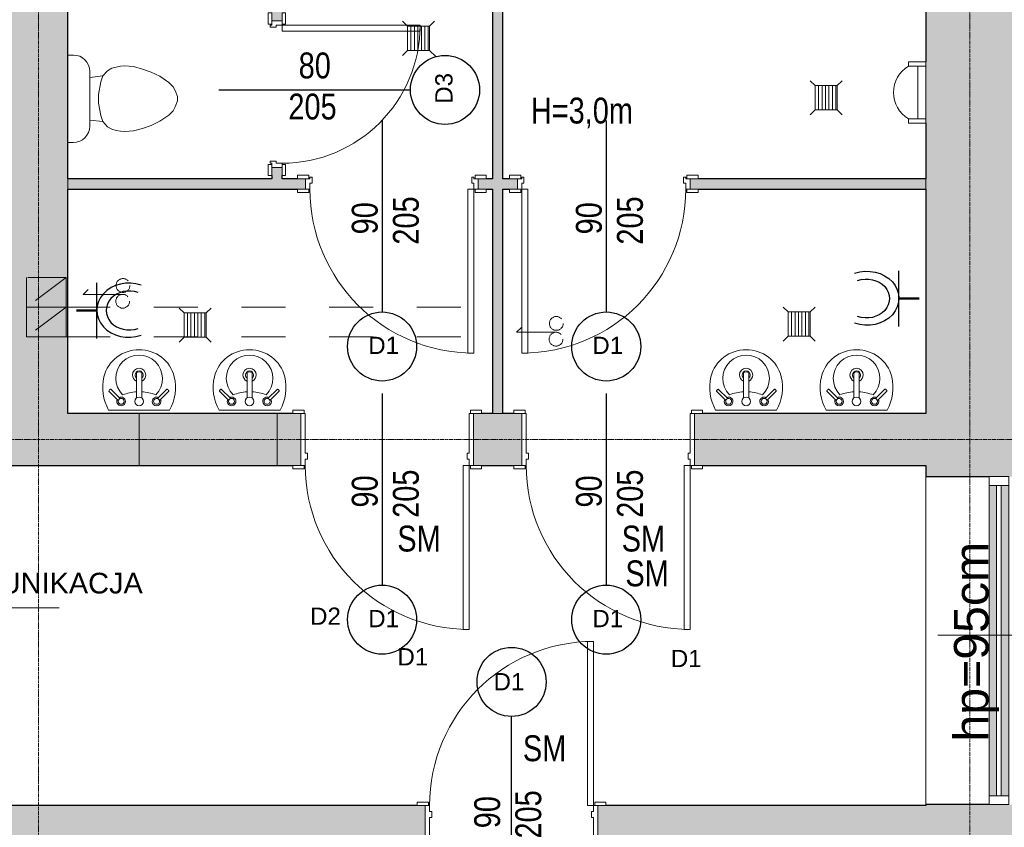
# Model space of a CAD drawing. Header units: centimetres. Extents: x 14504 to 44111, y -18976 to -7683.
# Tile 76 of 141: x 31984 to 32554, y -17299 to -16831. Entities that reach past the tile are written whole.
import ezdxf

# ---------------------------------------------------------------- set-up
doc = ezdxf.new("R2010")
doc.units = ezdxf.units.CM
for name, pattern in [('Aligning Line 1_8_', [0.635, 0.3175, -0.3175]), ('Kreska', [0.635, 0.3175, -0.3175]), ('Linia siatki', [0.9925, 0.47, -0.2175, 0.0875, -0.2175]), ('Ukryty', [0.714375, 0.47625, -0.238125])]:
    doc.linetypes.add(name, pattern=pattern)
for name, color, linetype, lineweight in [('A-AREA-IDEN', 4, 'Continuous', 9), ('A-DETL', 6, 'Continuous', 9), ('A-DETL-HDLN', 90, 'Ukryty', 9), ('A-DETL-MEDM', 33, 'Continuous', 25), ('A-DETL-THIN', 151, 'Continuous', 9), ('A-DOOR', 31, 'Continuous', 9), ('A-DOOR-FRAM', 31, 'Continuous', 18), ('A-GLAZ', 151, 'Continuous', 9), ('A-WALL', 4, 'Continuous', 9), ('A-WALL-PATT', 111, 'Continuous', 25), ('G-ANNO-TEXT', 8, 'Continuous', 9), ('I-WALL', 2, 'Continuous', 9), ('IE inst', 1, 'Continuous', 50), ('P-SANR-FIXT', 6, 'Continuous', 9), ('S-GRID', 8, 'Continuous', 9)]:
    doc.layers.add(name, color=color, linetype=linetype, lineweight=lineweight)
doc.styles.add('Arial_1', font='arial.ttf', dxfattribs={"height": 12})
doc.styles.add('Arial_2', font='arial.ttf', dxfattribs={"height": 18})
doc.styles.add('Arial_3', font='arial.ttf', dxfattribs={"width": 0.8, "height": 18})
doc.styles.add('Arial_5', font='arial.ttf', dxfattribs={"height": 15})

# ---------------------------------------------------------------- blocks, each defined once
blk = doc.blocks.new('wewnetrzne dwupanelowe - 900 x 2100mm-591853-4_Poziom piętra')
at = {"layer": 'A-DOOR', "lineweight": 18}
for p, q in [((47.5, 117.6825), (44, 117.6825)), ((44, 117.6825), (44, 22.6825)), ((47.5, 22.6825), (47.5, 117.6825)), ((44, 22.6825), (47.5, 22.6825))]:
    blk.add_line(p, q, dxfattribs=at)
at = {"layer": 'A-DOOR'}
for p, q in [((-48.135, 24.6825), (-54.635, 24.6825)), ((-54.635, 24.6825), (-54.635, 22.6825)), ((-48.135, 22.6825), (-48.135, 24.6825)), ((54.635, 24.6825), (48.135, 24.6825)), ((48.135, 24.6825), (48.135, 22.6825)), ((54.635, 22.6825), (54.635, 24.6825)), ((-54.635, 22.6825), (-48.135, 22.6825)), ((48.135, 22.6825), (54.635, 22.6825)), ((-48.135, -23.3175), (-54.635, -23.3175)), ((-54.635, -23.3175), (-54.635, -25.3175)), ((-54.635, -25.3175), (-48.135, -25.3175)), ((-48.135, -25.3175), (-48.135, -23.3175)), ((54.635, -23.3175), (48.135, -23.3175)), ((48.135, -23.3175), (48.135, -25.3175)), ((48.135, -25.3175), (54.635, -25.3175)), ((54.635, -25.3175), (54.635, -23.3175))]:
    blk.add_line(p, q, dxfattribs=at)
blk.add_arc((47.5, 22.6825), 95, 90, 180, dxfattribs=at)
at = {"layer": 'A-DOOR-FRAM'}
for p, q in [((-47.5, 22.6825), (-50, 22.6825)), ((-50, 22.6825), (-50, -23.3175)), ((-47.5, 19.1825), (-47.5, 22.6825)), ((-46.23, 19.1825), (-47.5, 19.1825)), ((-46.23, 15.69), (-46.23, 19.1825)), ((47.5, 19.1825), (46.23, 19.1825)), ((46.23, 19.1825), (46.23, 15.69)), ((47.5, 22.6825), (47.5, 19.1825)), ((50, 22.6825), (47.5, 22.6825)), ((50, -23.3175), (50, 22.6825)), ((-47.5, -23.3175), (-47.5, 15.69)), ((-47.5, 15.69), (-46.23, 15.69)), ((46.23, 15.69), (47.5, 15.69)), ((47.5, 15.69), (47.5, -23.3175)), ((-50, -23.3175), (-47.5, -23.3175)), ((47.5, -23.3175), (50, -23.3175))]:
    blk.add_line(p, q, dxfattribs=at)
blk = doc.blocks.new('wewnetrzne dwupanelowe - 900 x 2100mm-640922-4_Poziom piętra')
at = {"layer": 'A-DOOR'}
for p, q in [((-54.635, 17.3175), (-48.135, 17.3175)), ((-54.635, 15.3175), (-54.635, 17.3175)), ((-48.135, 17.3175), (-48.135, 15.3175)), ((48.135, 17.3175), (54.635, 17.3175)), ((48.135, 15.3175), (48.135, 17.3175)), ((54.635, 17.3175), (54.635, 15.3175)), ((-48.135, 15.3175), (-54.635, 15.3175)), ((54.635, 15.3175), (48.135, 15.3175)), ((-54.635, -14.6825), (-48.135, -14.6825)), ((-54.635, -16.6825), (-54.635, -14.6825)), ((-48.135, -16.6825), (-54.635, -16.6825)), ((-48.135, -14.6825), (-48.135, -16.6825)), ((48.135, -14.6825), (54.635, -14.6825)), ((48.135, -16.6825), (48.135, -14.6825)), ((54.635, -16.6825), (48.135, -16.6825)), ((54.635, -14.6825), (54.635, -16.6825))]:
    blk.add_line(p, q, dxfattribs=at)
at = {"layer": 'A-DOOR', "lineweight": 18}
for p, q in [((44, -14.6825), (47.5, -14.6825)), ((44, -109.6825), (44, -14.6825)), ((47.5, -14.6825), (47.5, -109.6825)), ((47.5, -109.6825), (44, -109.6825))]:
    blk.add_line(p, q, dxfattribs=at)
at = {"layer": 'A-DOOR'}
blk.add_arc((47.5, -14.6825), 95, 180, 270, dxfattribs=at)
at = {"layer": 'A-DOOR-FRAM'}
for p, q in [((-50, 15.3175), (-47.5, 15.3175)), ((-50, -14.6825), (-50, 15.3175)), ((-47.5, 15.3175), (-47.5, -7.69)), ((47.5, 15.3175), (50, 15.3175)), ((47.5, -7.69), (47.5, 15.3175)), ((50, 15.3175), (50, -14.6825)), ((-47.5, -7.69), (-46.23, -7.69)), ((-47.5, -11.1825), (-47.5, -14.6825)), ((-46.23, -11.1825), (-47.5, -11.1825)), ((-46.23, -7.69), (-46.23, -11.1825)), ((46.23, -7.69), (47.5, -7.69)), ((46.23, -11.1825), (46.23, -7.69)), ((47.5, -11.1825), (46.23, -11.1825)), ((47.5, -14.6825), (47.5, -11.1825)), ((-47.5, -14.6825), (-50, -14.6825)), ((50, -14.6825), (47.5, -14.6825))]:
    blk.add_line(p, q, dxfattribs=at)
blk = doc.blocks.new('Aluminum_1 szybowe - Okno 190_265 p_0-631028-4_Poziom piętra')
at = {"layer": 'A-GLAZ'}
h = blk.add_hatch(color=256, dxfattribs=at)
h.paths.add_polyline_path([(47.76, 7.73), (47.76, 12.17), (-132.08, 12.17), (-132.08, 7.73), (-98.93, 7.73)])
h.paths.add_polyline_path([(47.76, 14.71), (47.76, 19.16), (-132.08, 19.16), (-132.08, 14.71), (-98.93, 14.71)])
at = {"layer": 'A-GLAZ', "lineweight": 18}
for p, q in [((-132.08, 19.16), (-137.16, 19.16)), ((-137.16, 19.16), (-137.16, 7.73)), ((-132.08, 7.73), (-132.08, 19.16)), ((52.84, 19.16), (47.76, 19.16)), ((47.76, 19.16), (47.76, 7.73)), ((52.84, 7.73), (52.84, 19.16)), ((47.76, 14.71), (-132.08, 14.71)), ((-132.08, 14.71), (-132.08, 12.17)), ((-132.08, 12.17), (47.76, 12.17)), ((47.76, 12.17), (47.76, 14.71)), ((-137.16, 7.73), (-132.08, 7.73)), ((47.76, 7.73), (52.84, 7.73))]:
    blk.add_line(p, q, dxfattribs=at)
at = {"layer": 'A-GLAZ'}
for p, q in [((-132.08, 19.16), (47.76, 19.16)), ((47.76, 7.73), (-132.08, 7.73))]:
    blk.add_line(p, q, dxfattribs=at)
blk = doc.blocks.new('Muszla klozetowa domowa - 3D - Muszla klozetowa domowa - 3D-412173-4_Poziom piętra')
at = {"layer": 'P-SANR-FIXT'}
for p, q in [((-6.96, 27.94), (-4.76, 29.21)), ((-4.76, 29.21), (-1.27, 30.48)), ((-1.27, 30.48), (1.27, 30.48)), ((1.27, 30.48), (4.76, 29.21)), ((4.76, 29.21), (6.96, 27.94)), ((-13.02, 20.32), (-9.5, 25.4)), ((-9.5, 25.4), (-6.96, 27.94)), ((6.96, 27.94), (9.5, 25.4)), ((9.5, 25.4), (13.02, 20.32)), ((-15.39, 15.24), (-13.02, 20.32)), ((13.02, 20.32), (15.39, 15.24)), ((-17.24, 10.16), (-15.39, 15.24)), ((15.39, 15.24), (17.24, 10.16)), ((-18.61, 5.06), (-17.24, 10.16)), ((17.24, 10.16), (18.61, 5.06)), ((-19.05, 0), (-18.61, 5.06)), ((18.61, 5.06), (19.05, 0)), ((-18.83, -2.53), (-19.05, 0)), ((-18.38, -5.08), (-18.83, -2.53)), ((-17.7, -7.62), (-18.38, -5.08)), ((18.38, -5.08), (17.7, -7.62)), ((18.83, -2.53), (18.38, -5.08)), ((19.05, 0), (18.83, -2.53)), ((-16.26, -10.16), (-17.7, -7.62)), ((-13.23, -12.7), (-16.26, -10.16)), ((16.26, -10.16), (13.23, -12.7)), ((17.7, -7.62), (16.26, -10.16)), ((-9.74, -13.97), (-13.23, -12.7)), ((-12.35, -20.38), (-13.23, -12.7)), ((-2.54, -15.24), (-9.74, -13.97)), ((2.54, -15.24), (-2.54, -15.24)), ((9.74, -13.97), (2.54, -15.24)), ((13.23, -12.7), (9.74, -13.97)), ((12.35, -20.38), (13.23, -12.7)), ((15.87, -20.38), (-15.88, -20.38)), ((-25.34, -29.84), (-25.34, -32.97)), ((25.34, -32.97), (25.34, -29.84))]:
    blk.add_line(p, q, dxfattribs=at)
for centre, start, end in [((-15.88, -29.84), 90, 180), ((15.87, -29.84), 0, 90)]:
    blk.add_arc(centre, 9.46, start, end, dxfattribs=at)
blk = doc.blocks.new('wewnetrzne dwupanelowe - 800 x 2100mm 2-634844-4_Poziom piętra')
at = {"layer": 'A-DOOR'}
for p, q in [((-47.14, 5.32), (-40.64, 5.32)), ((-47.14, 3.32), (-47.14, 5.32)), ((-40.64, 3.32), (-47.14, 3.32)), ((-40.64, 5.32), (-40.64, 3.32)), ((40.63, 5.32), (47.13, 5.32)), ((40.63, 3.32), (40.63, 5.32)), ((47.13, 3.32), (40.63, 3.32)), ((47.13, 5.32), (47.13, 3.32)), ((-47.14, -2.68), (-40.64, -2.68)), ((-47.14, -4.68), (-47.14, -2.68)), ((-40.64, -4.68), (-47.14, -4.68)), ((-40.64, -2.68), (-40.64, -4.68)), ((40.63, -2.68), (47.13, -2.68)), ((40.63, -4.68), (40.63, -2.68)), ((47.13, -4.68), (40.63, -4.68)), ((47.13, -2.68), (47.13, -4.68))]:
    blk.add_line(p, q, dxfattribs=at)
at = {"layer": 'A-DOOR', "lineweight": 18}
for p, q in [((36.5, -2.68), (40, -2.68)), ((36.5, -82.68), (36.5, -2.68)), ((40, -2.68), (40, -82.68)), ((40, -82.68), (36.5, -82.68))]:
    blk.add_line(p, q, dxfattribs=at)
at = {"layer": 'A-DOOR'}
blk.add_arc((40, -2.68), 80, 180, 270, dxfattribs=at)
at = {"layer": 'A-DOOR-FRAM'}
for p, q in [((-42.5, 3.32), (-40, 3.32)), ((-42.5, -2.68), (-42.5, 3.32)), ((-40, 4.31), (-38.73, 4.31)), ((-40, 3.32), (-40, 4.31)), ((-40, 0.82), (-40, -2.68)), ((-38.73, 0.82), (-40, 0.82)), ((-38.73, 4.31), (-38.73, 0.82)), ((38.73, 4.31), (40, 4.31)), ((38.73, 0.82), (38.73, 4.31)), ((40, 0.82), (38.73, 0.82)), ((40, 4.31), (40, 3.32)), ((40, 3.32), (42.5, 3.32)), ((40, -2.68), (40, 0.82)), ((42.5, 3.32), (42.5, -2.68)), ((-40, -2.68), (-42.5, -2.68)), ((42.5, -2.68), (40, -2.68))]:
    blk.add_line(p, q, dxfattribs=at)
blk = doc.blocks.new('Lavabo mural - 05 - 440mm x 350mm-346807-4_Poziom piętra')
at = {"layer": 'P-SANR-FIXT'}
for p, q in [((17.65, 0), (-17.65, 0)), ((-17.19, -11.05), (-11.74, -5.6)), ((17.5, -11.05), (12.05, -5.6)), ((-16.1, -12.14), (-10.65, -6.69)), ((-1.5, -21.49), (-1.5, -7.07)), ((1.5, -21.49), (1.5, -7.07)), ((16.41, -12.14), (10.96, -6.69))]:
    blk.add_line(p, q, dxfattribs=at)
for centre, radius, start, end in [((5.33, -13.08), 26.44, 150.3649, 193.6351), ((-5.33, -13.08), 26.44, 346.3649, 29.6351), ((-10.13, -5.07), 2.5, 0, 180), ((-10.13, -5.07), 2.5, 180, 207.0533), ((-10.13, -5.07), 1.7, 360, 180), ((-10.13, -5.07), 1.7, 180, 198.0596), ((-10.13, -5.07), 1.7, 198.0596, 360), ((-10.13, -5.07), 2.5, 242.9467, 0), ((0, -5.07), 2.5, 0, 180), ((0, -5.07), 2.5, 180, 0), ((10.43, -5.07), 2.5, 360, 180), ((10.43, -5.07), 2.5, 180, 297.0533), ((10.43, -5.07), 1.7, 0, 180), ((10.43, -5.07), 1.7, 180, 0), ((10.43, -5.07), 2.5, 332.9467, 360), ((0, -18.36), 13.5, 135.4629, 45.0556), ((-0.16, 16.03), 26.66, 249.1986, 267.1093), ((-0.16, 16.03), 26.66, 273.5606, 291.3199), ((0, -20.36), 3.86, 112.8828, 180), ((0, -20.36), 3.86, 360, 67.1178), ((-0.59, -14.51), 20.35, 193.6351, 271.6558), ((0, -20.36), 3.86, 180, 360), ((0, -20.36), 2.35, 129.6826, 180), ((0, -20.36), 2.35, 180, 360), ((0.59, -14.51), 20.35, 268.3442, 346.3649), ((0, -20.36), 2.35, 360, 50.3185)]:
    blk.add_arc(centre, radius, start, end, dxfattribs=at)
for centre, major_axis, ratio, start_param, end_param in [((-16.65, -11.59), (-0.545, 0.545), 0.274309, 0, 3.141593), ((16.95, -11.59), (0.545, 0.545), 0.274309, 3.141593, 6.283185), ((0, -21.49), (-1.5, 0), 0.428525, 0, 3.141593)]:
    blk.add_ellipse(centre, major_axis=major_axis, ratio=ratio, start_param=start_param, end_param=end_param, dxfattribs=at)
blk = doc.blocks.new('wewnetrzne dwupanelowe - 900 x 2100mm-714195-4_Poziom piętra')
at = {"layer": 'A-DOOR', "lineweight": 18}
for p, q in [((47.5, 97.68), (44, 97.68)), ((44, 97.68), (44, 2.68)), ((47.5, 2.68), (47.5, 97.68)), ((44, 2.68), (47.5, 2.68))]:
    blk.add_line(p, q, dxfattribs=at)
at = {"layer": 'A-DOOR'}
for p, q in [((-48.14, 4.68), (-54.64, 4.68)), ((-54.64, 4.68), (-54.64, 2.68)), ((-54.64, 2.68), (-48.14, 2.68)), ((-48.14, 2.68), (-48.14, 4.68)), ((54.63, 4.68), (48.13, 4.68)), ((48.13, 4.68), (48.13, 2.68)), ((48.13, 2.68), (54.63, 2.68)), ((54.63, 2.68), (54.63, 4.68)), ((-48.14, -3.32), (-54.64, -3.32)), ((-54.64, -3.32), (-54.64, -5.32)), ((-54.64, -5.32), (-48.14, -5.32)), ((-48.14, -5.32), (-48.14, -3.32)), ((54.63, -3.32), (48.13, -3.32)), ((48.13, -3.32), (48.13, -5.32)), ((48.13, -5.32), (54.63, -5.32)), ((54.63, -5.32), (54.63, -3.32))]:
    blk.add_line(p, q, dxfattribs=at)
blk.add_arc((47.5, 2.68), 95, 90, 180, dxfattribs=at)
at = {"layer": 'A-DOOR-FRAM'}
for p, q in [((-47.5, 2.68), (-50, 2.68)), ((-50, 2.68), (-50, -3.32)), ((-47.5, -0.82), (-47.5, 2.68)), ((47.5, 2.68), (47.5, -0.82)), ((50, 2.68), (47.5, 2.68)), ((50, -3.32), (50, 2.68)), ((-50, -3.32), (-47.5, -3.32)), ((-46.23, -0.82), (-47.5, -0.82)), ((-47.5, -3.32), (-47.5, -4.31)), ((-47.5, -4.31), (-46.23, -4.31)), ((-46.23, -4.31), (-46.23, -0.82)), ((47.5, -0.82), (46.23, -0.82)), ((46.23, -0.82), (46.23, -4.31)), ((46.23, -4.31), (47.5, -4.31)), ((47.5, -4.31), (47.5, -3.32)), ((47.5, -3.32), (50, -3.32))]:
    blk.add_line(p, q, dxfattribs=at)
blk = doc.blocks.new('Lavabo mural - 05 - 440mm x 350mm-517752-4_Poziom piętra')
at = {"layer": 'P-SANR-FIXT'}
for p, q in [((-1.5, 21.49), (-1.5, 7.07)), ((1.5, 21.49), (1.5, 7.07)), ((-16.1, 12.14), (-10.65, 6.69)), ((16.41, 12.14), (10.96, 6.69)), ((-17.19, 11.05), (-11.74, 5.6)), ((17.5, 11.05), (12.05, 5.6)), ((17.65, 0), (-17.65, 0))]:
    blk.add_line(p, q, dxfattribs=at)
for centre, radius, start, end in [((-0.59, 14.51), 20.35, 88.3442, 166.3649), ((0.59, 14.51), 20.35, 13.6351, 91.6558), ((0, 18.36), 13.5, 314.9444, 224.5371), ((0, 20.36), 3.86, 0, 180), ((5.33, 13.08), 26.44, 166.3649, 209.6351), ((0, 20.36), 3.86, 180, 247.1172), ((0, 20.36), 2.35, 0, 180), ((0, 20.36), 2.35, 180, 230.3174), ((0, 20.36), 2.35, 309.6815, 0), ((0, 20.36), 3.86, 292.8822, 0), ((-5.33, 13.08), 26.44, 330.3649, 13.6351), ((-10.13, 5.07), 2.5, 152.9467, 180), ((-10.13, 5.07), 1.7, 0, 161.9404), ((-10.13, 5.07), 2.5, 360, 117.0533), ((-0.16, -16.03), 26.66, 92.8907, 110.8014), ((0, 5.07), 2.5, 360, 180), ((-0.16, -16.03), 26.66, 68.6801, 86.4394), ((10.43, 5.07), 2.5, 62.9467, 180), ((10.43, 5.07), 1.7, 360, 180), ((10.43, 5.07), 2.5, 0, 27.0533), ((-10.13, 5.07), 2.5, 180, 360), ((-10.13, 5.07), 1.7, 161.9404, 180), ((-10.13, 5.07), 1.7, 180, 0), ((0, 5.07), 2.5, 180, 360), ((10.43, 5.07), 2.5, 180, 0), ((10.43, 5.07), 1.7, 180, 360)]:
    blk.add_arc(centre, radius, start, end, dxfattribs=at)
for centre, major_axis, ratio, start_param, end_param in [((0, 21.49), (1.5, 0), 0.428525, 0, 3.141593), ((-16.65, 11.59), (0.545, 0.545), 0.274309, 0, 3.141593), ((16.95, 11.59), (-0.545, 0.545), 0.274309, 3.141593, 6.283185)]:
    blk.add_ellipse(centre, major_axis=major_axis, ratio=ratio, start_param=start_param, end_param=end_param, dxfattribs=at)
blk = doc.blocks.new('wewnetrzne dwupanelowe - 900 x 2100mm-714194-4_Poziom piętra')
at = {"layer": 'A-DOOR'}
for p, q in [((-54.64, 5.32), (-48.14, 5.32)), ((-54.64, 3.32), (-54.64, 5.32)), ((-48.14, 3.32), (-54.64, 3.32)), ((-48.14, 5.32), (-48.14, 3.32)), ((48.13, 5.32), (54.63, 5.32)), ((48.13, 3.32), (48.13, 5.32)), ((54.63, 3.32), (48.13, 3.32)), ((54.63, 5.32), (54.63, 3.32)), ((-54.64, -2.68), (-48.14, -2.68)), ((-54.64, -4.68), (-54.64, -2.68)), ((-48.14, -4.68), (-54.64, -4.68)), ((-48.14, -2.68), (-48.14, -4.68)), ((48.13, -2.68), (54.63, -2.68)), ((48.13, -4.68), (48.13, -2.68)), ((54.63, -4.68), (48.13, -4.68)), ((54.63, -2.68), (54.63, -4.68))]:
    blk.add_line(p, q, dxfattribs=at)
at = {"layer": 'A-DOOR', "lineweight": 18}
for p, q in [((44, -2.68), (47.5, -2.68)), ((44, -97.68), (44, -2.68)), ((47.5, -2.68), (47.5, -97.68)), ((47.5, -97.68), (44, -97.68))]:
    blk.add_line(p, q, dxfattribs=at)
at = {"layer": 'A-DOOR'}
blk.add_arc((47.5, -2.68), 95, 180, 270, dxfattribs=at)
at = {"layer": 'A-DOOR-FRAM'}
for p, q in [((-50, 3.32), (-47.5, 3.32)), ((-50, -2.68), (-50, 3.32)), ((-47.5, 4.31), (-46.23, 4.31)), ((-47.5, 3.32), (-47.5, 4.31)), ((-47.5, 0.82), (-47.5, -2.68)), ((-46.23, 0.82), (-47.5, 0.82)), ((-46.23, 4.31), (-46.23, 0.82)), ((46.23, 4.31), (47.5, 4.31)), ((46.23, 0.82), (46.23, 4.31)), ((47.5, 0.82), (46.23, 0.82)), ((47.5, 4.31), (47.5, 3.32)), ((47.5, 3.32), (50, 3.32)), ((47.5, -2.68), (47.5, 0.82)), ((50, 3.32), (50, -2.68)), ((-47.5, -2.68), (-50, -2.68)), ((50, -2.68), (47.5, -2.68))]:
    blk.add_line(p, q, dxfattribs=at)
blk = doc.blocks.new('Pisuar - ścienny - 3D - Pisuar - ścienny - 3D-657644-4_Poziom piętra')
at = {"layer": 'P-SANR-FIXT'}
for p, q in [((-28.69, -31.5), (6.92, -31.5)), ((-28.69, -41.66), (-28.69, -31.5)), ((-26.15, -36.19), (-26.15, -31.5)), ((-26.15, -41.66), (-26.15, -31.5)), ((4.33, -31.5), (4.33, -36.19)), ((4.33, -41.66), (4.33, -31.5)), ((6.92, -31.5), (6.92, -41.66)), ((4.33, -36.19), (-26.15, -36.19)), ((-26.15, -41.66), (-28.69, -41.66)), ((6.92, -41.66), (4.33, -41.66))]:
    blk.add_line(p, q, dxfattribs=at)
blk.add_arc((-10.91, -32.5), 17.78, 211.0027, 328.9973, dxfattribs=at)
blk = doc.blocks.new('Etyk_pom_1_mala - Etyk_pom_1_mala-219433-4_Poziom piętra')
at = {"layer": 'A-AREA-IDEN'}
for p, q in [((-0.0958, 0.1444), (-0.0958, -0.3781)), ((-0.9154, -0.1015), (0.6661, -0.1015))]:
    blk.add_line(p, q, dxfattribs=at)
blk = doc.blocks.new('2')
at = {"layer": 'IE inst', "linetype": 'Continuous', "lineweight": -3}
blk.add_line((230327.1, 30059.8), (230327.1, 30382.2), dxfattribs=at)
at = {"layer": 'IE inst'}
blk.add_line((230327.2, 30222.2), (230444.8, 30222.2), dxfattribs=at)
at = {"layer": 'IE inst', "linetype": 'Continuous', "lineweight": -3, "extrusion": (0, 0, -1)}
for centre, major_axis in [((230143.1, 30223.1), (185.4, 0)), ((230140.2, 30221.8), (133.5, 0))]:
    blk.add_ellipse(centre, major_axis=major_axis, ratio=0.845477, start_param=4.316789, end_param=8.249581, dxfattribs=at)

msp = doc.modelspace()

# ---------------------------------------------------------------- hatches: boundary and pattern name
at = {"layer": 'A-WALL-PATT', "lineweight": 9, "transparency": 33554610}
h = msp.add_hatch(color=256, dxfattribs=at)
h.paths.add_polyline_path([(32508.64, -18058.39), (32571.64, -18058.39), (32571.64, -17285.89), (32508.64, -17285.89), (32508.64, -17453.13)])
h.paths.add_polyline_path([(32556.64, -17095.89), (32571.64, -17095.89), (32571.64, -16548.39), (32508.64, -16548.39), (32508.64, -17095.89), (32545.21, -17095.89)])
for points in [[(32011.64, -17059.39), (32011.64, -16611.39), (31971.64, -16611.39), (31971.64, -17059.39)], [(32263.64, -17059.39), (32263.64, -16611.39), (32257.64, -16611.39), (32257.64, -17059.39)], [(32052.86, -17089.39), (32132.86, -17089.39), (32132.86, -17059.39), (32052.86, -17059.39)]]:
    msp.add_hatch(color=256, dxfattribs=at).paths.add_polyline_path(points)
h = msp.add_hatch(color=256, dxfattribs=at)
h.paths.add_polyline_path([(32135.68, -16923.39), (32135.68, -16916.89), (32129.68, -16916.89), (32129.68, -16923.39)])
h.paths.add_polyline_path([(32129.68, -16831.89), (32135.68, -16831.89), (32135.68, -16809.39), (32129.68, -16809.39), (32129.68, -16827.26)])
h.paths.add_polyline_path([(32129.68, -16724.39), (32135.68, -16724.39), (32135.68, -16717.39), (32129.68, -16717.39), (32129.68, -16719.76)])
h = msp.add_hatch(color=256, dxfattribs=at)
h.paths.add_polyline_path([(32011.64, -16929.39), (32149.32, -16929.39), (32149.32, -16923.39), (32011.64, -16923.39)])
h.paths.add_polyline_path([(32257.64, -16929.39), (32257.64, -16923.39), (32249.32, -16923.39), (32249.32, -16929.39), (32253.95, -16929.39)])
h = msp.add_hatch(color=256, dxfattribs=at)
h.paths.add_polyline_path([(32376.68, -16929.39), (32508.64, -16929.39), (32508.64, -16923.39), (32372.05, -16923.39), (32372.05, -16929.39)])
h.paths.add_polyline_path([(32267.41, -16929.39), (32272.05, -16929.39), (32272.05, -16923.39), (32263.64, -16923.39), (32263.64, -16929.39)])
h = msp.add_hatch(color=256, dxfattribs=at)
h.paths.add_polyline_path([(32052.86, -17089.39), (32052.86, -17059.39), (31799.64, -17059.39), (31799.64, -17089.39), (32031.87, -17089.39)])
h.paths.add_polyline_path([(31699.64, -17089.39), (31699.64, -17059.39), (31491.64, -17059.39), (31491.64, -17089.39), (31695, -17089.39)])
h = msp.add_hatch(color=256, dxfattribs=at)
h.paths.add_polyline_path([(32437.43, -17089.39), (32508.64, -17089.39), (32508.64, -17059.39), (32374.64, -17059.39), (32374.64, -17089.39), (32379.27, -17089.39)])
h.paths.add_polyline_path([(32274.64, -17089.39), (32274.64, -17059.39), (32246.64, -17059.39), (32246.64, -17089.39), (32270, -17089.39)])
h.paths.add_polyline_path([(32132.86, -17089.39), (32146.64, -17089.39), (32146.64, -17059.39), (32132.86, -17059.39), (32132.86, -17086.58)])
h = msp.add_hatch(color=256, dxfattribs=at)
h.paths.add_polyline_path([(32508.64, -17332.39), (32508.64, -17286.39), (32318.64, -17286.39), (32318.64, -17332.39), (32356.32, -17332.39)])
h.paths.add_polyline_path([(31799.64, -17332.39), (32218.64, -17332.39), (32218.64, -17286.39), (31799.64, -17286.39), (31799.64, -17293.38)])
h.paths.add_polyline_path([(31695, -17332.39), (31699.64, -17332.39), (31699.64, -17286.39), (31491.64, -17286.39), (31491.64, -17332.39), (31669.64, -17332.39)])

# ---------------------------------------------------------------- linework, layer by layer
at = {"layer": 'A-DETL', "linetype": 'Aligning Line 1_8_', "ltscale": 70}
for p, q in [((32010.64, -16980.51), (31987.64, -16980.51)), ((31987.64, -16980.51), (31987.64, -16997.71)), ((32010.64, -16980.51), (31987.64, -16997.71)), ((32010.64, -16997.71), (32010.64, -16980.51)), ((32020.48, -16990.36), (32023.3, -16987.53)), ((32020.48, -16990.36), (32050.48, -16990.36)), ((31987.64, -16997.71), (32010.64, -16997.71)), ((32010.64, -16997.71), (31987.64, -16997.71)), ((32010.64, -16997.71), (31987.64, -16997.71)), ((31987.64, -16997.71), (31987.64, -17014.92)), ((32010.64, -16997.71), (31987.64, -17014.92)), ((32010.64, -17014.92), (32010.64, -16997.71)), ((31987.64, -17014.92), (32010.64, -17014.92)), ((32010.64, -17014.92), (31987.64, -17014.92)), ((32271.52, -17012.32), (32274.35, -17009.49)), ((32271.52, -17012.32), (32301.52, -17012.32))]:
    msp.add_line(p, q, dxfattribs=at)
for centre in [(32043.51, -16985.21), (32043.35, -16994.33), (32294.55, -17007.17), (32294.39, -17016.29)]:
    msp.add_circle(centre, 4, dxfattribs=at)
at = {"layer": 'A-DETL-HDLN', "linetype": 'Kreska', "ltscale": 80}
for p, q in [((32010.64, -16997.71), (32263.64, -16997.71)), ((32010.64, -17014.92), (32263.64, -17014.92))]:
    msp.add_line(p, q, dxfattribs=at)
at = {"layer": 'A-DETL-MEDM'}
for p, q in [((32099.06, -16871.89), (32210.06, -16871.89)), ((32193.64, -16889.54), (32193.64, -17000.54)), ((32323.46, -16889.54), (32323.46, -17000.54)), ((32193.64, -17047.77), (32193.64, -17158.77)), ((32323.46, -17047.77), (32323.46, -17158.77)), ((32268.64, -17345.83), (32268.64, -17234.83))]:
    msp.add_line(p, q, dxfattribs=at)
for centre in [(32230.06, -16871.89), (32193.64, -17020.54), (32323.46, -17020.54), (32193.64, -17178.77), (32323.46, -17178.77), (32268.64, -17214.83)]:
    msp.add_circle(centre, 20, dxfattribs=at)
at = {"layer": 'A-DETL-THIN'}
for p, q in [((32208.36, -16835), (32205.53, -16832.18)), ((32221.18, -16835), (32224.01, -16832.18)), ((32208.36, -16835), (32221.18, -16835)), ((32208.36, -16849.06), (32208.36, -16835)), ((32210.36, -16835), (32210.36, -16849.06)), ((32212.36, -16835), (32212.36, -16849.06)), ((32214.36, -16835), (32214.36, -16849.06)), ((32216.36, -16835), (32216.36, -16849.06)), ((32218.36, -16835), (32218.36, -16849.06)), ((32220.36, -16835), (32220.36, -16849.06)), ((32221.18, -16835), (32221.18, -16849.06)), ((32208.36, -16849.06), (32205.53, -16851.89)), ((32221.18, -16849.06), (32208.36, -16849.06)), ((32221.18, -16849.06), (32224.73, -16852.61)), ((32444.51, -16869.43), (32441.68, -16866.6)), ((32457.33, -16869.43), (32460.16, -16866.6)), ((32444.51, -16869.43), (32457.33, -16869.43)), ((32444.51, -16883.49), (32444.51, -16869.43)), ((32446.51, -16869.43), (32446.51, -16883.49)), ((32448.51, -16869.43), (32448.51, -16883.49)), ((32450.51, -16869.43), (32450.51, -16883.49)), ((32452.51, -16869.43), (32452.51, -16883.49)), ((32454.51, -16869.43), (32454.51, -16883.49)), ((32456.51, -16869.43), (32456.51, -16883.49)), ((32457.33, -16869.43), (32457.33, -16883.49)), ((32444.51, -16883.49), (32441.68, -16886.32)), ((32457.33, -16883.49), (32444.51, -16883.49)), ((32457.33, -16883.49), (32460.16, -16886.32)), ((32428.87, -17000.52), (32426.05, -16997.69)), ((32441.7, -17000.52), (32444.52, -16997.69)), ((32078.87, -17001.09), (32076.04, -16998.26)), ((32078.87, -17001.09), (32091.69, -17001.09)), ((32078.87, -17015.15), (32078.87, -17001.09)), ((32080.87, -17001.09), (32080.87, -17015.15)), ((32082.87, -17001.09), (32082.87, -17015.15)), ((32084.87, -17001.09), (32084.87, -17015.15)), ((32086.87, -17001.09), (32086.87, -17015.15)), ((32088.87, -17001.09), (32088.87, -17015.15)), ((32090.87, -17001.09), (32090.87, -17015.15)), ((32091.69, -17001.09), (32094.52, -16998.26)), ((32091.69, -17001.09), (32091.69, -17015.15)), ((32428.87, -17000.52), (32441.7, -17000.52)), ((32428.87, -17014.58), (32428.87, -17000.52)), ((32430.87, -17000.52), (32430.87, -17014.58)), ((32432.87, -17000.52), (32432.87, -17014.58)), ((32434.87, -17000.52), (32434.87, -17014.58)), ((32436.87, -17000.52), (32436.87, -17014.58)), ((32438.87, -17000.52), (32438.87, -17014.58)), ((32440.87, -17000.52), (32440.87, -17014.58)), ((32441.7, -17000.52), (32441.7, -17014.58)), ((32428.87, -17014.58), (32426.05, -17017.41)), ((32441.7, -17014.58), (32428.87, -17014.58)), ((32441.7, -17014.58), (32444.52, -17017.41)), ((32078.87, -17015.15), (32076.04, -17017.98)), ((32091.69, -17015.15), (32078.87, -17015.15)), ((32091.69, -17015.15), (32094.52, -17017.98)), ((32635.71, -17187.76), (32515.64, -17187.76))]:
    msp.add_line(p, q, dxfattribs=at)
at = {"layer": 'A-WALL', "lineweight": 25}
for p, q in [((32257.64, -16717.39), (32257.64, -16923.39)), ((32263.64, -16923.39), (32263.64, -16717.39)), ((32508.64, -16823.39), (32508.64, -16855.58)), ((32508.64, -16891.2), (32508.64, -16923.39)), ((32129.68, -16923.39), (32011.64, -16923.39)), ((32129.68, -16921.53), (32129.68, -16923.39)), ((32135.68, -16923.39), (32135.68, -16921.53)), ((32144.68, -16923.39), (32135.68, -16923.39)), ((32257.64, -16923.39), (32253.95, -16923.39)), ((32267.41, -16923.39), (32263.64, -16923.39)), ((32508.64, -16923.39), (32376.68, -16923.39)), ((32011.64, -16929.39), (32144.68, -16929.39)), ((32253.95, -16929.39), (32257.64, -16929.39)), ((32257.64, -16929.39), (32257.64, -17059.39)), ((32263.64, -17059.39), (32263.64, -16929.39)), ((32263.64, -16929.39), (32267.41, -16929.39)), ((32376.68, -16929.39), (32508.64, -16929.39)), ((32508.64, -16929.39), (32508.64, -17059.39)), ((32142, -17059.39), (32011.64, -17059.39)), ((32257.64, -17059.39), (32251.27, -17059.39)), ((32270, -17059.39), (32263.64, -17059.39)), ((32508.64, -17059.39), (32379.27, -17059.39)), ((31804.27, -17089.39), (32142, -17089.39)), ((32251.27, -17089.39), (32270, -17089.39)), ((32379.27, -17089.39), (32508.64, -17089.39)), ((32508.64, -17089.39), (32508.64, -17095.89)), ((32508.64, -17095.89), (32545.21, -17095.89)), ((32214, -17286.39), (31804.27, -17286.39)), ((32508.64, -17286.39), (32323.27, -17286.39)), ((32545.21, -17285.89), (32508.64, -17285.89)), ((32508.64, -17285.89), (32508.64, -17286.39))]:
    msp.add_line(p, q, dxfattribs=at)
at = {"layer": 'A-WALL'}
for p, q in [((32011.64, -16923.39), (32011.64, -16929.39)), ((32508.64, -16929.39), (32508.64, -16923.39)), ((32052.86, -17089.39), (32052.86, -17059.39)), ((32132.86, -17089.39), (32132.86, -17059.39)), ((32257.64, -17059.39), (32263.64, -17059.39)), ((32508.64, -17285.89), (32508.64, -17095.89))]:
    msp.add_line(p, q, dxfattribs=at)
at = {"layer": 'I-WALL', "lineweight": 25}
for p, q in [((32011.64, -16923.39), (32011.64, -16823.39)), ((32011.64, -17059.39), (32011.64, -16929.39))]:
    msp.add_line(p, q, dxfattribs=at)
at = {"layer": 'S-GRID', "linetype": 'Linia siatki'}
for p, q in [((31994.64, -16156.79), (31994.64, -18769.34)), ((32534.14, -16156.79), (32534.14, -18769.34)), ((29444.34, -17074.39), (32937.23, -17074.39))]:
    msp.add_line(p, q, dxfattribs=at)

# ---------------------------------------------------------------- block references
at = {"layer": 'A-AREA-IDEN', "xscale": 99.99999999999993, "yscale": 99.99999999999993, "zscale": 99.99999999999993}
msp.add_blockref('Etyk_pom_1_mala - Etyk_pom_1_mala-219433-4_Poziom piętra', (31939.84, -17161.78), dxfattribs=at)
at = {"layer": 'A-DOOR'}
for name, p, rotation in [('wewnetrzne dwupanelowe - 800 x 2100mm 2-634844-4_Poziom piętra', (32133, -16874.39), 89.9999999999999), ('wewnetrzne dwupanelowe - 900 x 2100mm-714195-4_Poziom piętra', (32322.05, -16926.71), 180)]:
    msp.add_blockref(name, p, dxfattribs=dict(at, rotation=rotation))
for name, p in [('wewnetrzne dwupanelowe - 900 x 2100mm-714194-4_Poziom piętra', (32199.32, -16926.71)), ('wewnetrzne dwupanelowe - 900 x 2100mm-640922-4_Poziom piętra', (32196.64, -17074.71)), ('wewnetrzne dwupanelowe - 900 x 2100mm-640922-4_Poziom piętra', (32324.64, -17074.71)), ('wewnetrzne dwupanelowe - 900 x 2100mm-591853-4_Poziom piętra', (32268.64, -17309.07))]:
    msp.add_blockref(name, p, dxfattribs=at)
at = {"layer": 'A-GLAZ', "rotation": 269.9999999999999}
msp.add_blockref('Aluminum_1 szybowe - Okno 190_265 p_0-631028-4_Poziom piętra', (32537.48, -17233.05), dxfattribs=at)
at = {"layer": 'IE inst', "yscale": 0.09999999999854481, "zscale": 0.1}
for p, xscale in [((9460.21, -20014.93), 0.1000000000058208), ((55061.15, -20021.85), -0.1000000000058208)]:
    msp.add_blockref('2', p, dxfattribs=dict(at, xscale=xscale))
at = {"layer": 'P-SANR-FIXT'}
for name, p, rotation in [('Muszla klozetowa domowa - 3D - Muszla klozetowa domowa - 3D-412173-4_Poziom piętra', (32044.61, -16877.05), 269.9999999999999), ('Pisuar - ścienny - 3D - Pisuar - ścienny - 3D-657644-4_Poziom piętra', (32540.14, -16884.27), 269.9999999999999), ('Lavabo mural - 05 - 440mm x 350mm-346807-4_Poziom piętra', (32052.86, -17057.39), 180), ('Lavabo mural - 05 - 440mm x 350mm-346807-4_Poziom piętra', (32116.86, -17057.39), 180)]:
    msp.add_blockref(name, p, dxfattribs=dict(at, rotation=rotation))
for p in [(32404.5, -17057.39), (32468.5, -17057.39)]:
    msp.add_blockref('Lavabo mural - 05 - 440mm x 350mm-517752-4_Poziom piętra', p, dxfattribs=at)

# ---------------------------------------------------------------- texts
at = {"layer": 'A-AREA-IDEN', "insert": (31933.93, -17151.61), "char_height": 12, "width": 156.3291, "attachment_point": 1, "style": 'Arial_1'}
msp.add_mtext('KOMUNIKACJA', dxfattribs=at)
at = {"layer": 'G-ANNO-TEXT', "attachment_point": 1}
for s, insert, char_height, width, style in [('80', (32145.29, -16850.24), 15, 28.8607, 'Arial_3'), ('205', (32139.33, -16874.05), 15, 43.2911, 'Arial_3'), ('H=3,0m', (32279.79, -16876.38), 15, 91.3924, 'Arial_3'), ('D1', (32185.59, -17014.9), 10, 21.6456, 'Arial_2'), ('D1', (32315.41, -17014.9), 10, 21.6456, 'Arial_2'), ('SM', (32202.42, -17124.3), 15, 38.481, 'Arial_3'), ('SM', (32332.42, -17124.3), 15, 38.481, 'Arial_3'), ('SM', (32334.58, -17144.45), 15, 38.481, 'Arial_3'), ('D2', (32151.9, -17171.75), 10, 21.6456, 'Arial_2'), ('D1', (32185.59, -17173.13), 10, 21.6456, 'Arial_2'), ('D1', (32315.41, -17173.13), 10, 21.6456, 'Arial_2'), ('D1', (32202.5, -17195.27), 10, 21.6456, 'Arial_2'), ('D1', (32360.9, -17196.25), 10, 21.6456, 'Arial_2'), ('D1', (32258.19, -17209.7), 10, 21.6456, 'Arial_2'), ('SM', (32275.18, -17245.75), 15, 38.481, 'Arial_3')]:
    msp.add_mtext(s, dxfattribs=dict(at, insert=insert, char_height=char_height, width=width, style=style))
at = {"layer": 'G-ANNO-TEXT', "attachment_point": 1, "rotation": 90}
for s, insert, char_height, width, style in [('D3', (32224.42, -16879.94), 10, 21.6456, 'Arial_2'), ('205', (32199.87, -16961.55), 15, 43.2911, 'Arial_3'), ('205', (32329.69, -16961.55), 15, 43.2911, 'Arial_3'), ('90', (32176.05, -16955.6), 15, 28.8607, 'Arial_3'), ('90', (32305.88, -16955.6), 15, 28.8607, 'Arial_3'), ('205', (32199.87, -17119.79), 15, 43.2911, 'Arial_3'), ('205', (32329.69, -17119.79), 15, 43.2911, 'Arial_3'), ('90', (32176.05, -17113.83), 15, 28.8607, 'Arial_3'), ('90', (32305.88, -17113.83), 15, 28.8607, 'Arial_3'), ('hp=95cm', (32524.91, -17249.38), 20, 143.5021, 'Arial_5'), ('205', (32270.8, -17305.55), 15, 43.2911, 'Arial_3'), ('90', (32246.99, -17299.6), 15, 28.8607, 'Arial_3')]:
    msp.add_mtext(s, dxfattribs=dict(at, insert=insert, char_height=char_height, width=width, style=style))

doc.saveas('drawing.dxf')
